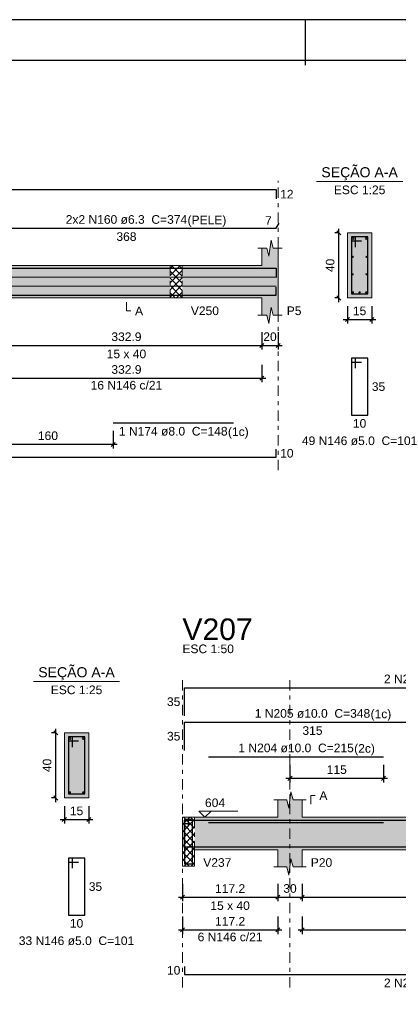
# Model space of a CAD drawing. Header units: millimetres. Extents: x 0 to 119, y 0 to 84.
# Tile 15 of 30: x 38 to 47, y 60 to 84. Entities that reach past the tile are written whole.
import ezdxf

# ---------------------------------------------------------------- set-up
doc = ezdxf.new("R2010")
doc.units = ezdxf.units.MM
doc.header["$MEASUREMENT"] = 0
doc.linetypes.add('DASHDOT', pattern=[2.54, 1.27, -0.635, 0, -0.635])
doc.linetypes.add('NULL', pattern=[0])
doc.layers.get('0').update_dxf_attribs({"lineweight": 18})
for name, color, linetype, lineweight in [('Descrição da armadura', 7, 'Continuous', 0), ('DT-Arm complementar', 5, 'Continuous', 5), ('DT-Barras na forma', 2, 'Continuous', 30), ('DT-Barras no corte', 5, 'Continuous', 5), ('DT-Barras rebatidas', 2, 'Continuous', 30), ('DT-Cotas', 9, 'Continuous', 5), ('DT-Forma', 5, 'Continuous', 5), ('DT-Hachura forma vigas', 254, 'Continuous', 5), ('DT-Hachura intersecção vigas', 9, 'Continuous', 5), ('DT-Hachura seção vigas', 254, 'Continuous', 5), ('DT-Pontilhado', 9, 'DASHDOT', 5), ('DT-Textos', 7, 'Continuous', 5), ('DT-Título', 3, 'Continuous', 20), ('Textos armaduras', 7, 'Continuous', 0)]:
    doc.layers.add(name, color=color, linetype=linetype, lineweight=lineweight)
doc.layers.add('SEDUC_MARF', color=1, linetype='Continuous')
doc.layers.add('SEDUC_MARGG', color=7, linetype='Continuous')
doc.styles.add('Arial', font='txt')
doc.dimstyles.new('UM_25.000000', dxfattribs={"dimtxt": 0.18, "dimasz": 0.1, "dimexe": 0.1, "dimexo": 0.2, "dimgap": 0, "dimtad": 1, "dimtih": 1, "dimtoh": 1, "dimdec": 1, "dimlfac": 25, "dimzin": 0, "dimdsep": 46, "dimtxsty": 'Standard', "dimcen": 0.09, "dimdle": 0.1, "dimadec": 1, "dimazin": 2, "dimtfac": 1, "dimtdec": 4, "dimtofl": 0, "dimtmove": 0, "dimatfit": 3, "dimfxl": 1, "dimtolj": 1, "dimarcsym": 0})
doc.dimstyles.new('UM_50.000000', dxfattribs={"dimtxt": 0.18, "dimasz": 0.1, "dimexe": 0.1, "dimexo": 0.2, "dimgap": 0, "dimtad": 1, "dimtih": 1, "dimtoh": 1, "dimdec": 1, "dimlfac": 50, "dimzin": 0, "dimdsep": 46, "dimtxsty": 'Standard', "dimcen": 0.09, "dimdle": 0.1, "dimadec": 1, "dimazin": 2, "dimtfac": 1, "dimtdec": 4, "dimtofl": 0, "dimtmove": 0, "dimatfit": 3, "dimfxl": 1, "dimtolj": 1, "dimarcsym": 0})

# ---------------------------------------------------------------- blocks, each defined once
blk = doc.blocks.new('_Oblique')
at = {"color": 0, "linetype": 'ByBlock', "lineweight": -2}
blk.add_line((-0.5, -0.5), (0.5, 0.5), dxfattribs=at)
blk = doc.blocks.new('*D18')
at = {"layer": 'Defpoints', "color": 0}
for p in [(37.176, 76.629), (43.834, 76.629), (43.834, 76.1)]:
    blk.add_point(p, dxfattribs=at)
at = {"layer": 'DT-Cotas', "color": 0, "lineweight": -2}
for p, q in [((37.176, 76.429), (37.176, 76)), ((43.834, 76.429), (43.834, 76)), ((37.076, 76.1), (43.934, 76.1))]:
    blk.add_line(p, q, dxfattribs=at)
at = {"layer": 'DT-Cotas', "color": 0, "lineweight": -2, "xscale": 0.1, "yscale": 0.1, "zscale": 0.1, "rotation": 180}
blk.add_blockref('_Oblique', (37.176, 76.1), dxfattribs=at)
at = {"layer": 'DT-Cotas', "color": 0, "lineweight": -2, "xscale": 0.1, "yscale": 0.1, "zscale": 0.1}
blk.add_blockref('_Oblique', (43.834, 76.1), dxfattribs=at)
at = {"layer": 'DT-Cotas', "color": 7, "insert": (40.505, 76.312), "char_height": 0.2118, "attachment_point": 5, "rotation": 0.0057, "style": 'Arial'}
blk.add_mtext('\\A1;332.9', dxfattribs=at)
blk = doc.blocks.new('*D19')
at = {"layer": 'Defpoints', "color": 0}
for p in [(43.834, 76.629), (44.234, 76.629), (44.234, 76.1)]:
    blk.add_point(p, dxfattribs=at)
at = {"layer": 'DT-Cotas', "color": 0, "lineweight": -2}
for p, q in [((43.834, 76.429), (43.834, 76)), ((44.234, 76.429), (44.234, 76)), ((43.734, 76.1), (44.334, 76.1))]:
    blk.add_line(p, q, dxfattribs=at)
at = {"layer": 'DT-Cotas', "color": 0, "lineweight": -2, "xscale": 0.1, "yscale": 0.1, "zscale": 0.1, "rotation": 180}
blk.add_blockref('_Oblique', (43.834, 76.1), dxfattribs=at)
at = {"layer": 'DT-Cotas', "color": 0, "lineweight": -2, "xscale": 0.1, "yscale": 0.1, "zscale": 0.1}
blk.add_blockref('_Oblique', (44.234, 76.1), dxfattribs=at)
at = {"layer": 'DT-Cotas', "color": 7, "insert": (44.034, 76.312), "char_height": 0.2118, "attachment_point": 5, "rotation": 0.0057, "style": 'Arial'}
blk.add_mtext('\\A1;20', dxfattribs=at)
blk = doc.blocks.new('*D20')
at = {"layer": 'Defpoints', "color": 0}
for p in [(36.976, 74.198), (40.176, 74.198), (36.976, 73.669)]:
    blk.add_point(p, dxfattribs=at)
at = {"layer": 'DT-Cotas', "color": 0, "lineweight": -2}
for p, q in [((36.976, 73.998), (36.976, 73.569)), ((40.176, 73.998), (40.176, 73.569)), ((40.276, 73.669), (36.876, 73.669))]:
    blk.add_line(p, q, dxfattribs=at)
at = {"layer": 'DT-Cotas', "color": 0, "lineweight": -2, "xscale": 0.1, "yscale": 0.1, "zscale": 0.1, "rotation": 180}
blk.add_blockref('_Oblique', (36.976, 73.669), dxfattribs=at)
at = {"layer": 'DT-Cotas', "color": 0, "lineweight": -2, "xscale": 0.1, "yscale": 0.1, "zscale": 0.1}
blk.add_blockref('_Oblique', (40.176, 73.669), dxfattribs=at)
at = {"layer": 'DT-Cotas', "color": 7, "insert": (38.576, 73.88), "char_height": 0.2118, "attachment_point": 5, "rotation": 0.0057, "style": 'Arial'}
blk.add_mtext('\\A1;160', dxfattribs=at)
blk = doc.blocks.new('*D21')
at = {"layer": 'Defpoints', "color": 0}
for p in [(45.725, 78.865), (45.936, 78.865), (45.936, 77.265)]:
    blk.add_point(p, dxfattribs=at)
at = {"layer": 'DT-Cotas', "color": 0, "lineweight": -2}
for p, q in [((45.736, 78.865), (45.625, 78.865)), ((45.725, 77.165), (45.725, 78.965)), ((45.736, 77.265), (45.625, 77.265))]:
    blk.add_line(p, q, dxfattribs=at)
at = {"layer": 'DT-Cotas', "color": 0, "lineweight": -2, "xscale": 0.1, "yscale": 0.1, "zscale": 0.1}
for p, rotation in [((45.725, 78.865), 90), ((45.725, 77.265), 270)]:
    blk.add_blockref('_Oblique', p, dxfattribs=dict(at, rotation=rotation))
at = {"layer": 'DT-Cotas', "color": 7, "insert": (45.513, 78.065), "char_height": 0.2118, "attachment_point": 5, "rotation": 90, "style": 'Arial'}
blk.add_mtext('\\A1;40', dxfattribs=at)
blk = doc.blocks.new('*D22')
at = {"layer": 'Defpoints', "color": 0}
for p in [(45.936, 77.265), (46.536, 77.265), (46.536, 76.735)]:
    blk.add_point(p, dxfattribs=at)
at = {"layer": 'DT-Cotas', "color": 0, "lineweight": -2}
for p, q in [((45.936, 77.065), (45.936, 76.635)), ((46.536, 77.065), (46.536, 76.635)), ((45.836, 76.735), (46.636, 76.735))]:
    blk.add_line(p, q, dxfattribs=at)
at = {"layer": 'DT-Cotas', "color": 0, "lineweight": -2, "xscale": 0.1, "yscale": 0.1, "zscale": 0.1, "rotation": 180}
blk.add_blockref('_Oblique', (45.936, 76.735), dxfattribs=at)
at = {"layer": 'DT-Cotas', "color": 0, "lineweight": -2, "xscale": 0.1, "yscale": 0.1, "zscale": 0.1}
blk.add_blockref('_Oblique', (46.536, 76.735), dxfattribs=at)
at = {"layer": 'DT-Cotas', "color": 7, "insert": (46.236, 76.947), "char_height": 0.2118, "attachment_point": 5, "rotation": 0.0057, "style": 'Arial'}
blk.add_mtext('\\A1;15', dxfattribs=at)
blk = doc.blocks.new('*D25')
at = {"layer": 'Defpoints', "color": 0}
for p in [(37.176, 75.825), (43.834, 75.825), (43.834, 75.295)]:
    blk.add_point(p, dxfattribs=at)
at = {"layer": 'DT-Cotas', "color": 0, "lineweight": -2}
for p, q in [((37.176, 75.625), (37.176, 75.195)), ((43.834, 75.625), (43.834, 75.195)), ((37.076, 75.295), (43.934, 75.295))]:
    blk.add_line(p, q, dxfattribs=at)
at = {"layer": 'DT-Cotas', "color": 0, "lineweight": -2, "xscale": 0.1, "yscale": 0.1, "zscale": 0.1, "rotation": 180}
blk.add_blockref('_Oblique', (37.176, 75.295), dxfattribs=at)
at = {"layer": 'DT-Cotas', "color": 0, "lineweight": -2, "xscale": 0.1, "yscale": 0.1, "zscale": 0.1}
blk.add_blockref('_Oblique', (43.834, 75.295), dxfattribs=at)
at = {"layer": 'DT-Cotas', "color": 7, "insert": (40.505, 75.507), "char_height": 0.2118, "attachment_point": 5, "rotation": 0.0057, "style": 'Arial'}
blk.add_mtext('\\A1;332.9', dxfattribs=at)
blk = doc.blocks.new('*D56')
at = {"layer": 'Defpoints', "color": 0}
for p in [(38.767, 66.584), (38.979, 66.584), (38.979, 64.984)]:
    blk.add_point(p, dxfattribs=at)
at = {"layer": 'DT-Cotas', "color": 0, "lineweight": -2}
for p, q in [((38.779, 66.584), (38.667, 66.584)), ((38.767, 64.884), (38.767, 66.684)), ((38.779, 64.984), (38.667, 64.984))]:
    blk.add_line(p, q, dxfattribs=at)
at = {"layer": 'DT-Cotas', "color": 0, "lineweight": -2, "xscale": 0.1, "yscale": 0.1, "zscale": 0.1}
for p, rotation in [((38.767, 66.584), 90), ((38.767, 64.984), 270)]:
    blk.add_blockref('_Oblique', p, dxfattribs=dict(at, rotation=rotation))
at = {"layer": 'DT-Cotas', "color": 7, "insert": (38.555, 65.784), "char_height": 0.2118, "attachment_point": 5, "rotation": 90, "style": 'Arial'}
blk.add_mtext('\\A1;40', dxfattribs=at)
blk = doc.blocks.new('*D57')
at = {"layer": 'Defpoints', "color": 0}
for p in [(38.979, 64.984), (39.579, 64.984), (39.579, 64.454)]:
    blk.add_point(p, dxfattribs=at)
at = {"layer": 'DT-Cotas', "color": 0, "lineweight": -2}
for p, q in [((38.979, 64.784), (38.979, 64.354)), ((39.579, 64.784), (39.579, 64.354)), ((38.879, 64.454), (39.679, 64.454))]:
    blk.add_line(p, q, dxfattribs=at)
at = {"layer": 'DT-Cotas', "color": 0, "lineweight": -2, "xscale": 0.1, "yscale": 0.1, "zscale": 0.1, "rotation": 180}
blk.add_blockref('_Oblique', (38.979, 64.454), dxfattribs=at)
at = {"layer": 'DT-Cotas', "color": 0, "lineweight": -2, "xscale": 0.1, "yscale": 0.1, "zscale": 0.1}
blk.add_blockref('_Oblique', (39.579, 64.454), dxfattribs=at)
at = {"layer": 'DT-Cotas', "color": 7, "insert": (39.279, 64.666), "char_height": 0.2118, "attachment_point": 5, "rotation": 0.0057, "style": 'Arial'}
blk.add_mtext('\\A1;15', dxfattribs=at)
blk = doc.blocks.new('*D60')
at = {"layer": 'Defpoints', "color": 0}
for p in [(41.881, 63.078), (44.225, 63.078), (44.225, 62.548)]:
    blk.add_point(p, dxfattribs=at)
at = {"layer": 'DT-Cotas', "color": 0, "lineweight": -2}
for p, q in [((41.881, 62.878), (41.881, 62.448)), ((44.225, 62.878), (44.225, 62.448)), ((41.781, 62.548), (44.325, 62.548))]:
    blk.add_line(p, q, dxfattribs=at)
at = {"layer": 'DT-Cotas', "color": 0, "lineweight": -2, "xscale": 0.1, "yscale": 0.1, "zscale": 0.1, "rotation": 180}
blk.add_blockref('_Oblique', (41.881, 62.548), dxfattribs=at)
at = {"layer": 'DT-Cotas', "color": 0, "lineweight": -2, "xscale": 0.1, "yscale": 0.1, "zscale": 0.1}
blk.add_blockref('_Oblique', (44.225, 62.548), dxfattribs=at)
at = {"layer": 'DT-Cotas', "color": 7, "insert": (43.053, 62.76), "char_height": 0.2118, "attachment_point": 5, "rotation": 0.0057, "style": 'Arial'}
blk.add_mtext('\\A1;117.2', dxfattribs=at)
blk = doc.blocks.new('*D61')
at = {"layer": 'Defpoints', "color": 0}
for p in [(44.225, 63.078), (44.825, 63.078), (44.825, 62.548)]:
    blk.add_point(p, dxfattribs=at)
at = {"layer": 'DT-Cotas', "color": 0, "lineweight": -2}
for p, q in [((44.225, 62.878), (44.225, 62.448)), ((44.825, 62.878), (44.825, 62.448)), ((44.125, 62.548), (44.925, 62.548))]:
    blk.add_line(p, q, dxfattribs=at)
at = {"layer": 'DT-Cotas', "color": 0, "lineweight": -2, "xscale": 0.1, "yscale": 0.1, "zscale": 0.1, "rotation": 180}
blk.add_blockref('_Oblique', (44.225, 62.548), dxfattribs=at)
at = {"layer": 'DT-Cotas', "color": 0, "lineweight": -2, "xscale": 0.1, "yscale": 0.1, "zscale": 0.1}
blk.add_blockref('_Oblique', (44.825, 62.548), dxfattribs=at)
at = {"layer": 'DT-Cotas', "color": 7, "insert": (44.525, 62.76), "char_height": 0.2118, "attachment_point": 5, "rotation": 0.0057, "style": 'Arial'}
blk.add_mtext('\\A1;30', dxfattribs=at)
blk = doc.blocks.new('*D62')
at = {"layer": 'Defpoints', "color": 0}
for p in [(44.825, 63.078), (54.624, 63.078), (54.624, 62.548)]:
    blk.add_point(p, dxfattribs=at)
at = {"layer": 'DT-Cotas', "color": 0, "lineweight": -2}
for p, q in [((44.825, 62.878), (44.825, 62.448)), ((54.624, 62.878), (54.624, 62.448)), ((44.725, 62.548), (54.724, 62.548))]:
    blk.add_line(p, q, dxfattribs=at)
at = {"layer": 'DT-Cotas', "color": 0, "lineweight": -2, "xscale": 0.1, "yscale": 0.1, "zscale": 0.1, "rotation": 180}
blk.add_blockref('_Oblique', (44.825, 62.548), dxfattribs=at)
at = {"layer": 'DT-Cotas', "color": 0, "lineweight": -2, "xscale": 0.1, "yscale": 0.1, "zscale": 0.1}
blk.add_blockref('_Oblique', (54.624, 62.548), dxfattribs=at)
at = {"layer": 'DT-Cotas', "color": 7, "insert": (49.725, 62.76), "char_height": 0.2118, "attachment_point": 5, "rotation": 0.0057, "style": 'Arial'}
blk.add_mtext('\\A1;490', dxfattribs=at)
blk = doc.blocks.new('*D63')
at = {"layer": 'Defpoints', "color": 0}
for p in [(44.525, 65.996), (46.825, 65.996), (46.825, 65.467)]:
    blk.add_point(p, dxfattribs=at)
at = {"layer": 'DT-Cotas', "color": 0, "lineweight": -2}
for p, q in [((44.525, 65.796), (44.525, 65.367)), ((46.825, 65.796), (46.825, 65.367)), ((44.425, 65.467), (46.925, 65.467))]:
    blk.add_line(p, q, dxfattribs=at)
at = {"layer": 'DT-Cotas', "color": 0, "lineweight": -2, "xscale": 0.1, "yscale": 0.1, "zscale": 0.1, "rotation": 180}
blk.add_blockref('_Oblique', (44.525, 65.467), dxfattribs=at)
at = {"layer": 'DT-Cotas', "color": 0, "lineweight": -2, "xscale": 0.1, "yscale": 0.1, "zscale": 0.1}
blk.add_blockref('_Oblique', (46.825, 65.467), dxfattribs=at)
at = {"layer": 'DT-Cotas', "color": 7, "insert": (45.675, 65.679), "char_height": 0.2118, "attachment_point": 5, "rotation": 0.0057, "style": 'Arial'}
blk.add_mtext('\\A1;115', dxfattribs=at)
blk = doc.blocks.new('*D66')
at = {"layer": 'Defpoints', "color": 0}
for p in [(41.881, 62.273), (44.225, 62.273), (44.225, 61.743)]:
    blk.add_point(p, dxfattribs=at)
at = {"layer": 'DT-Cotas', "color": 0, "lineweight": -2}
for p, q in [((41.881, 62.073), (41.881, 61.643)), ((44.225, 62.073), (44.225, 61.643)), ((41.781, 61.743), (44.325, 61.743))]:
    blk.add_line(p, q, dxfattribs=at)
at = {"layer": 'DT-Cotas', "color": 0, "lineweight": -2, "xscale": 0.1, "yscale": 0.1, "zscale": 0.1, "rotation": 180}
blk.add_blockref('_Oblique', (41.881, 61.743), dxfattribs=at)
at = {"layer": 'DT-Cotas', "color": 0, "lineweight": -2, "xscale": 0.1, "yscale": 0.1, "zscale": 0.1}
blk.add_blockref('_Oblique', (44.225, 61.743), dxfattribs=at)
at = {"layer": 'DT-Cotas', "color": 7, "insert": (43.053, 61.955), "char_height": 0.2118, "attachment_point": 5, "rotation": 0.0057, "style": 'Arial'}
blk.add_mtext('\\A1;117.2', dxfattribs=at)
blk = doc.blocks.new('*D67')
at = {"layer": 'Defpoints', "color": 0}
for p in [(44.825, 62.273), (54.324, 62.273), (54.324, 61.743)]:
    blk.add_point(p, dxfattribs=at)
at = {"layer": 'DT-Cotas', "color": 0, "lineweight": -2}
for p, q in [((44.825, 62.073), (44.825, 61.643)), ((54.324, 62.073), (54.324, 61.643)), ((44.725, 61.743), (54.424, 61.743))]:
    blk.add_line(p, q, dxfattribs=at)
at = {"layer": 'DT-Cotas', "color": 0, "lineweight": -2, "xscale": 0.1, "yscale": 0.1, "zscale": 0.1, "rotation": 180}
blk.add_blockref('_Oblique', (44.825, 61.743), dxfattribs=at)
at = {"layer": 'DT-Cotas', "color": 0, "lineweight": -2, "xscale": 0.1, "yscale": 0.1, "zscale": 0.1}
blk.add_blockref('_Oblique', (54.324, 61.743), dxfattribs=at)
at = {"layer": 'DT-Cotas', "color": 7, "insert": (49.575, 61.955), "char_height": 0.2118, "attachment_point": 5, "rotation": 0.0057, "style": 'Arial'}
blk.add_mtext('\\A1;475', dxfattribs=at)

msp = doc.modelspace()

# ---------------------------------------------------------------- hatches: boundary and pattern name
at = {"layer": 'DT-Hachura forma vigas', "linetype": 'Continuous'}
h = msp.add_hatch(color=254, dxfattribs=at)
h.paths.add_polyline_path([(37.1763, 77.2648), (41.5763, 77.2648), (41.5763, 78.0648), (37.1763, 78.0648), (37.1763, 78.4884), (37.0513, 78.4884), (37.0013, 78.6884), (36.9513, 78.2884), (36.9013, 78.4884), (36.7763, 78.4884), (36.7763, 78.0648), (30.1473, 78.0648), (30.1473, 78.4884), (30.0223, 78.4884), (29.9723, 78.6884), (29.9223, 78.2884), (29.8723, 78.4884), (29.7473, 78.4884), (29.7473, 78.0648), (27.0373, 78.0648), (26.7373, 78.0648), (22.9373, 78.0648), (22.9373, 78.4884), (22.8123, 78.4884), (22.7623, 78.6884), (22.7123, 78.2884), (22.6623, 78.4884), (22.5373, 78.4884), (22.5373, 78.0648), (22.5373, 77.2648), (22.5373, 76.8412), (22.6623, 76.8412), (22.7123, 76.6412), (22.7623, 77.0412), (22.8123, 76.8412), (22.9373, 76.8412), (22.9373, 77.2648), (26.7373, 77.2648), (27.0373, 77.2648), (29.7473, 77.2648), (29.7473, 76.8412), (29.8723, 76.8412), (29.9223, 76.6412), (29.9723, 77.0412), (30.0223, 76.8412), (30.1473, 76.8412), (30.1473, 77.2648), (36.7763, 77.2648), (36.7763, 76.8412), (36.9013, 76.8412), (36.9513, 76.6412), (37.0013, 77.0412), (37.0513, 76.8412), (37.1763, 76.8412), (37.1763, 77.2648)])
h.paths.add_polyline_path([(27.0373, 78.0248), (26.7373, 78.0248), (26.7373, 77.4248), (27.0373, 77.4248), (27.0373, 78.0248)], flags=0)
for points in [[(44.2339, 76.8412), (44.2339, 77.2648), (44.2339, 78.0648), (44.2339, 78.4884), (44.1089, 78.4884), (44.0589, 78.6884), (44.0089, 78.2884), (43.9589, 78.4884), (43.8339, 78.4884), (43.8339, 78.0648), (41.8763, 78.0648), (41.8763, 77.2648), (43.8339, 77.2648), (43.8339, 76.8412), (43.9589, 76.8412), (44.0089, 76.6412), (44.0589, 77.0412), (44.1089, 76.8412), (44.2339, 76.8412)], [(44.8249, 63.7131), (50.1277, 63.7131), (50.1277, 64.5131), (44.8249, 64.5131), (44.8249, 64.9367), (44.5999, 64.9367), (44.5499, 65.1367), (44.4999, 64.7367), (44.4499, 64.9367), (44.2249, 64.9367), (44.2249, 64.5131), (42.1809, 64.5131), (42.1809, 63.7131), (44.2249, 63.7131), (44.2249, 63.2895), (44.4499, 63.2895), (44.4999, 63.0895), (44.5499, 63.4895), (44.5999, 63.2895), (44.8249, 63.2895), (44.8249, 63.7131)]]:
    msp.add_hatch(color=254, dxfattribs=at).paths.add_polyline_path(points)
at = {"layer": 'DT-Hachura intersecção vigas', "linetype": 'Continuous'}
h = msp.add_hatch(dxfattribs=at)
h.set_pattern_fill('ANSI37', color=9, style=0)
h.paths.add_polyline_path([(41.5763, 77.2648), (41.8763, 77.2648), (41.8763, 78.0648), (41.5763, 78.0648), (41.5763, 77.2648)])
h = msp.add_hatch(dxfattribs=at)
h.set_pattern_fill('ANSI37', color=9, style=0)
h.paths.add_polyline_path([(42.1809, 63.3131), (42.1809, 63.7131), (42.1809, 64.5131), (41.8809, 64.5131), (41.8809, 63.7131), (41.8809, 63.3131), (42.1809, 63.3131)])
at = {"layer": 'DT-Hachura seção vigas', "linetype": 'Continuous'}
for points in [[(45.9365, 77.2648), (45.9365, 77.2648), (46.5365, 77.2648), (46.5365, 78.8648), (45.9365, 78.8648), (45.9365, 77.2648)], [(38.9789, 64.9839), (38.9789, 64.9839), (39.5789, 64.9839), (39.5789, 66.5839), (38.9789, 66.5839), (38.9789, 64.9839)]]:
    msp.add_hatch(color=254, dxfattribs=at).paths.add_polyline_path(points)

# ---------------------------------------------------------------- linework, layer by layer
at = {"layer": 'DT-Arm complementar'}
for p, q in [((36.8263, 77.7728), (44.1839, 77.7728)), ((36.8263, 77.5568), (44.1839, 77.5568))]:
    msp.add_line(p, q, dxfattribs=at)
at = {"layer": 'DT-Barras na forma'}
for p, q in [((46.1365, 78.7648), (46.0365, 78.7648)), ((46.0365, 78.7648), (46.0365, 77.3648)), ((46.4365, 78.7648), (46.0365, 78.7648)), ((46.0365, 78.7648), (46.0365, 78.6648)), ((46.0365, 78.6648), (46.2865, 78.6648)), ((46.1365, 78.5148), (46.1365, 78.7648)), ((46.4365, 77.3648), (46.4365, 78.7648)), ((46.0365, 77.3648), (46.4365, 77.3648)), ((39.1789, 66.4839), (39.0789, 66.4839)), ((39.0789, 66.4839), (39.0789, 65.0839)), ((39.4789, 66.4839), (39.0789, 66.4839)), ((39.0789, 66.4839), (39.0789, 66.3839)), ((39.0789, 66.3839), (39.3289, 66.3839)), ((39.1789, 66.2339), (39.1789, 66.4839)), ((39.4789, 65.0839), (39.4789, 66.4839)), ((39.0789, 65.0839), (39.4789, 65.0839))]:
    msp.add_line(p, q, dxfattribs=at)
for points in [[(22.5873, 77.7648), (22.5873, 77.9948), (44.1839, 77.9948), (44.1839, 77.7648)], [(22.5873, 77.5328), (22.5873, 77.3328), (44.1839, 77.3328), (44.1839, 77.5328)], [(40.1763, 77.3328), (43.1339, 77.3328)], [(42.0309, 64.3031), (42.0309, 64.4531), (41.9309, 64.4531), (41.9309, 63.3631), (42.1309, 63.3631), (42.1309, 64.4531), (41.9309, 64.4531), (41.9309, 64.3531), (42.0809, 64.3531)], [(41.9309, 63.7531), (41.9309, 64.4431), (48.2249, 64.4431)], [(41.9309, 63.7531), (41.9309, 64.4431), (54.5743, 64.4431), (54.5743, 64.0608)], [(42.5249, 64.3831), (46.8249, 64.3831)], [(41.9309, 63.9831), (41.9309, 63.7831), (54.5743, 63.7831), (54.5743, 63.9831)]]:
    msp.add_lwpolyline(points, dxfattribs=at)
at = {"layer": 'DT-Barras no corte'}
for centre, radius in [((46.0765, 78.7248), 0.02), ((46.3965, 78.7248), 0.02), ((46.0691, 78.2755), 0.0126), ((46.4039, 78.2755), 0.0126), ((46.0691, 77.8462), 0.0126), ((46.4039, 77.8462), 0.0126), ((46.0725, 77.4008), 0.016), ((46.2365, 77.4008), 0.016), ((46.4005, 77.4008), 0.016), ((39.1189, 66.4439), 0.02), ((39.4389, 66.4439), 0.02), ((39.1149, 65.1199), 0.016), ((39.4429, 65.1199), 0.016)]:
    msp.add_circle(centre, radius, dxfattribs=at)
at = {"layer": 'DT-Barras rebatidas'}
for points in [[(22.5873, 79.6993), (22.5873, 79.9293), (44.1839, 79.9293), (44.1839, 79.6993)], [(36.8263, 78.9756), (44.1839, 78.9756), (44.2563, 79.1011)], [(46.1365, 75.5381), (46.1365, 75.7881), (46.0365, 75.7881), (46.0365, 74.3881), (46.4365, 74.3881), (46.4365, 75.7881), (46.0365, 75.7881), (46.0365, 75.6881), (46.2865, 75.6881)], [(40.1763, 74.1982), (43.1339, 74.1982)], [(22.5873, 73.551), (22.5873, 73.351), (44.1839, 73.351), (44.1839, 73.551)], [(41.9309, 67.0007), (41.9309, 67.6907), (54.5743, 67.6907), (54.5743, 67.3084)], [(41.9309, 66.1535), (41.9309, 66.8435), (48.2249, 66.8435)], [(42.5249, 65.9963), (46.8249, 65.9963)], [(39.1789, 63.2572), (39.1789, 63.5072), (39.0789, 63.5072), (39.0789, 62.1072), (39.4789, 62.1072), (39.4789, 63.5072), (39.0789, 63.5072), (39.0789, 63.4072), (39.3289, 63.4072)], [(41.9309, 60.8485), (41.9309, 60.6485), (54.5743, 60.6485), (54.5743, 60.8485)]]:
    msp.add_lwpolyline(points, dxfattribs=at)
at = {"layer": 'DT-Forma'}
for p, q in [((46.5365, 78.8648), (45.9365, 78.8648)), ((45.9365, 78.8648), (45.9365, 77.2648)), ((46.5365, 77.2648), (46.5365, 78.8648)), ((44.0089, 78.2884), (44.0589, 78.6884)), ((44.0589, 78.6884), (44.1089, 78.4884)), ((43.7339, 78.4884), (43.9589, 78.4884)), ((43.8339, 78.0648), (43.8339, 78.4884)), ((43.9589, 78.4884), (44.0089, 78.2884)), ((44.1089, 78.4884), (44.3339, 78.4884)), ((44.2339, 78.4884), (44.2339, 78.0648)), ((37.1763, 78.0648), (41.5763, 78.0648)), ((41.5763, 78.0648), (41.8763, 78.0648)), ((41.8763, 78.0648), (43.8339, 78.0648)), ((37.1763, 77.2648), (41.5763, 77.2648)), ((41.5763, 77.2648), (41.8763, 77.2648)), ((41.8763, 77.2648), (43.8339, 77.2648)), ((43.8339, 77.2648), (43.8339, 76.8412)), ((44.2339, 76.8412), (44.2339, 77.2648)), ((45.9365, 77.2648), (46.5365, 77.2648)), ((44.0089, 76.6412), (44.0589, 77.0412)), ((44.0589, 77.0412), (44.1089, 76.8412)), ((43.7339, 76.8412), (43.9589, 76.8412)), ((43.9589, 76.8412), (44.0089, 76.6412)), ((44.1089, 76.8412), (44.3339, 76.8412)), ((39.5789, 66.5839), (38.9789, 66.5839)), ((38.9789, 66.5839), (38.9789, 64.9839)), ((39.5789, 64.9839), (39.5789, 66.5839)), ((44.4999, 64.7367), (44.5499, 65.1367)), ((44.5499, 65.1367), (44.5999, 64.9367)), ((38.9789, 64.9839), (39.5789, 64.9839)), ((44.1249, 64.9367), (44.4499, 64.9367)), ((44.2249, 64.5131), (44.2249, 64.9367)), ((44.4499, 64.9367), (44.4999, 64.7367)), ((44.5999, 64.9367), (44.9249, 64.9367)), ((44.8249, 64.9367), (44.8249, 64.5131)), ((41.8809, 64.5131), (42.1809, 64.5131)), ((42.1809, 64.5131), (44.2249, 64.5131)), ((44.8249, 64.5131), (50.1277, 64.5131)), ((41.8809, 63.7131), (41.8809, 63.3131)), ((42.1809, 63.3131), (42.1809, 63.7131)), ((42.1809, 63.7131), (44.2249, 63.7131)), ((44.2249, 63.7131), (44.2249, 63.2895)), ((44.8249, 63.2895), (44.8249, 63.7131)), ((44.8249, 63.7131), (50.1277, 63.7131)), ((44.4999, 63.0895), (44.5499, 63.4895)), ((44.5499, 63.4895), (44.5999, 63.2895)), ((41.8809, 63.3131), (42.1809, 63.3131)), ((44.1249, 63.2895), (44.4499, 63.2895)), ((44.4499, 63.2895), (44.4999, 63.0895)), ((44.5999, 63.2895), (44.9249, 63.2895))]:
    msp.add_line(p, q, dxfattribs=at)
at = {"layer": 'DT-Forma', "linetype": 'Continuous'}
for p, q in [((44.2339, 78.0648), (44.2339, 77.2648)), ((41.8809, 63.7131), (41.8809, 64.5131))]:
    msp.add_line(p, q, dxfattribs=at)
at = {"layer": 'DT-Pontilhado', "ltscale": 0.2}
for p, q in [((44.2339, 73.0333), (44.2339, 80.1411)), ((41.5763, 78.0648), (41.5763, 77.2648)), ((41.8763, 78.0648), (41.8763, 77.2648)), ((41.8809, 60.3308), (41.8809, 67.9025)), ((44.5249, 60.3308), (44.5249, 67.9025)), ((42.1809, 64.5131), (42.1809, 63.7131))]:
    msp.add_line(p, q, dxfattribs=at)
at = {"layer": 'DT-Textos'}
for p, q in [((45.1775, 80.1297), (47.2955, 80.1297)), ((38.2199, 67.8488), (40.3379, 67.8488))]:
    msp.add_line(p, q, dxfattribs=at)
for points in [[(40.5051, 77.1589), (40.5051, 76.9471), (40.611, 76.9471)], [(45.0367, 64.8308), (45.0367, 65.0426), (45.1426, 65.0426)], [(42.5841, 64.6614), (42.4359, 64.5131), (42.2876, 64.6614), (43.2407, 64.6614)]]:
    msp.add_lwpolyline(points, dxfattribs=at)
at = {"layer": 'SEDUC_MARF'}
msp.add_line((44.9015, 84.1), (44.9015, 82.9804), dxfattribs=at)
msp.add_lwpolyline([(118.9, 84.1), (0, 84.1), (0, 0), (118.9, 0)], close=True, dxfattribs=at)
at = {"layer": 'SEDUC_MARGG'}
msp.add_lwpolyline([(2.5, 1), (117.9, 1), (117.9, 83.1), (2.5, 83.1), (2.5, 1)], dxfattribs=at)

# ---------------------------------------------------------------- texts
at = {"layer": 'Descrição da armadura', "linetype": 'NULL', "char_height": 0.2118, "attachment_point": 8, "line_spacing_factor": 0.9, "style": 'Arial'}
for s, insert, width in [('2x2 N160 ø6.3  C=374', (40.5054, 79.0816), 5.852109), ('16 N146 c/21', (40.5051, 75.0134), 3.450264), ('1 N174 ø8.0  C=148', (41.6554, 73.8806), 5.239541), ('49 N146 ø5.0  C=101', (46.2364, 73.6466), 5.562109), ('2 N206 ø10.0  C=681', (48.2531, 67.797), 5.562109), ('1 N205 ø10.0  C=348', (45.0781, 66.949), 5.562109), ('1 N204 ø10.0  C=215', (44.6751, 66.102), 5.562109), ('6 N146 c/21', (43.0529, 61.4617), 3.127695), ('33 N146 ø5.0  C=101', (39.2784, 61.366), 5.562109), ('2 N203 ø10.0  C=647', (48.2531, 60.331), 5.562109)]:
    msp.add_mtext(s, dxfattribs=dict(at, insert=insert, width=width))
at = {"layer": 'DT-Textos', "linetype": 'NULL', "line_spacing_factor": 0.798, "style": 'Arial'}
for s, insert, char_height, width, attachment_point in [('SEÇÃO A-A', (46.2364, 80.1537), 0.2471, 3.812061, 8), ('ESC 1:25', (46.2364, 79.8116), 0.2118, 2.482559, 8), ('(PELE)', (42.0074, 79.0117), 0.2118, 1.869424, 7), ('A', (40.7164, 76.8416), 0.2118, 0.386855, 7), ('V250', (42.0884, 76.8416), 0.2118, 1.354561, 7), ('P5', (44.4454, 76.8416), 0.2118, 0.709424, 7), ('15 x 40', (40.5054, 75.7826), 0.2118, 1.902559, 8), ('(1c)', (43.0004, 73.8107), 0.2118, 0.998857, 7), ('ESC 1:50', (41.8811, 68.538), 0.2118, 2.482559, 7), ('SEÇÃO A-A', (39.2784, 67.8731), 0.2471, 3.812061, 8), ('ESC 1:25', (39.2784, 67.531), 0.2118, 2.482559, 8), ('(1c)', (46.5061, 66.8791), 0.2118, 0.998857, 7), ('(2c)', (46.1031, 66.0321), 0.2118, 0.998857, 7), ('A', (45.2481, 64.937), 0.2118, 0.386855, 7), ('604', (42.4361, 64.757), 0.2118, 0.967705, 7), ('V237', (42.3931, 63.29), 0.2118, 1.354561, 7), ('P20', (45.0371, 63.29), 0.2118, 1.031992, 7), ('15 x 40', (43.0531, 62.231), 0.2118, 1.902559, 8)]:
    msp.add_mtext(s, dxfattribs=dict(at, insert=insert, char_height=char_height, width=width, attachment_point=attachment_point))
at = {"layer": 'DT-Título', "linetype": 'NULL', "insert": (41.8811, 68.8558), "char_height": 0.5295, "width": 3.456465, "attachment_point": 7, "line_spacing_factor": 0.798, "style": 'Arial'}
msp.add_mtext('V207', dxfattribs=at)
at = {"layer": 'Textos armaduras', "linetype": 'NULL', "char_height": 0.2118, "line_spacing_factor": 0.9, "style": 'Arial'}
for s, insert, width, attachment_point in [('12', (44.2839, 79.9202), 1.045137, 1), ('7', (44.0773, 79.0614), 0.722568, 9), ('368', (40.5051, 78.8783), 1.367705, 2), ('35', (46.5365, 75.194), 1.045137, 1), ('10', (46.2365, 74.2908), 1.045137, 2), ('10', (44.2839, 73.5569), 1.045137, 1), ('35', (41.8309, 67.2398), 1.045137, 9), ('315', (45.0779, 66.7462), 1.367705, 2), ('35', (41.8309, 66.3926), 1.045137, 9), ('35', (39.5789, 62.9131), 1.045137, 1), ('10', (39.2789, 62.0099), 1.045137, 2), ('10', (41.8309, 60.6426), 1.045137, 9)]:
    msp.add_mtext(s, dxfattribs=dict(at, insert=insert, width=width, attachment_point=attachment_point))

# ---------------------------------------------------------------- dimensions: what is measured, and where the dimension line sits
at = {"layer": 'DT-Cotas'}
for base, p1, p2, angle, dimstyle, override, picture, middle, dimtype, turn in [((45.7247, 78.8648), (45.9365, 77.2648), (45.9365, 78.8648), 90, 'UM_25.000000', {"dimtxt": 0.2118, "dimasz": 0.1, "dimexe": 0.1, "dimexo": 0.2, "dimtad": 1, "dimtih": 0, "dimtoh": 0, "dimdec": 1, "dimlfac": 25, "dimzin": 8, "dimtxsty": 'Arial', "dimblk": 'Oblique', "dimblk1": 'Oblique', "dimblk2": 'Oblique', "dimsah": 1, "dimdle": 0.1, "dimse1": 0, "dimse2": 0, "dimclrt": 7, "dimadec": 1, "dimazin": 3, "dimtmove": 2, "dimldrblk": 'Oblique'}, '*D21', (45.5129, 78.0648), 160, 90), ((36.9763, 73.6687), (40.1763, 74.1982), (36.9763, 74.1982), 180, 'UM_50.000000', {"dimtxt": 0.2118, "dimasz": 0.1, "dimexe": 0.1, "dimexo": 0.2, "dimtad": 1, "dimtih": 0, "dimtoh": 0, "dimdec": 1, "dimlfac": 50, "dimzin": 8, "dimtxsty": 'Arial', "dimblk": 'Oblique', "dimblk1": 'Oblique', "dimblk2": 'Oblique', "dimsah": 1, "dimdle": 0.1, "dimse1": 0, "dimse2": 0, "dimclrt": 7, "dimadec": 1, "dimazin": 3, "dimtmove": 2, "dimldrblk": 'Oblique'}, '*D20', (38.5763, 73.8805), 161, 0.00573), ((38.7671, 66.5839), (38.9789, 64.9839), (38.9789, 66.5839), 90, 'UM_25.000000', {"dimtxt": 0.2118, "dimasz": 0.1, "dimexe": 0.1, "dimexo": 0.2, "dimtad": 1, "dimtih": 0, "dimtoh": 0, "dimdec": 1, "dimlfac": 25, "dimzin": 8, "dimtxsty": 'Arial', "dimblk": 'Oblique', "dimblk1": 'Oblique', "dimblk2": 'Oblique', "dimsah": 1, "dimdle": 0.1, "dimse1": 0, "dimse2": 0, "dimclrt": 7, "dimadec": 1, "dimazin": 3, "dimtmove": 2, "dimldrblk": 'Oblique'}, '*D56', (38.5553, 65.7839), 160, 90)]:
    dim = msp.add_linear_dim(base=base, p1=p1, p2=p2, angle=angle, dimstyle=dimstyle, override=override, dxfattribs=at)
    dim.commit()
    dim.dimension.update_dxf_attribs({"geometry": picture, "text_midpoint": middle, "dimtype": dimtype, "text_rotation": turn})
for base, p1, p2, dimstyle, override, picture, middle in [((46.5365, 76.7353), (45.9365, 77.2648), (46.5365, 77.2648), 'UM_25.000000', {"dimtxt": 0.2118, "dimasz": 0.1, "dimexe": 0.1, "dimexo": 0.2, "dimtad": 1, "dimtih": 0, "dimtoh": 0, "dimdec": 1, "dimlfac": 25, "dimzin": 8, "dimtxsty": 'Arial', "dimblk": 'Oblique', "dimblk1": 'Oblique', "dimblk2": 'Oblique', "dimsah": 1, "dimdle": 0.1, "dimse1": 0, "dimse2": 0, "dimclrt": 7, "dimadec": 1, "dimazin": 3, "dimtmove": 2, "dimldrblk": 'Oblique'}, '*D22', (46.2365, 76.9471)), ((43.8339, 76.0999), (37.1763, 76.6294), (43.8339, 76.6294), 'UM_50.000000', {"dimtxt": 0.2118, "dimasz": 0.1, "dimexe": 0.1, "dimexo": 0.2, "dimtad": 1, "dimtih": 0, "dimtoh": 0, "dimdec": 1, "dimlfac": 50, "dimzin": 8, "dimtxsty": 'Arial', "dimblk": 'Oblique', "dimblk1": 'Oblique', "dimblk2": 'Oblique', "dimsah": 1, "dimdle": 0.1, "dimse1": 0, "dimse2": 0, "dimclrt": 7, "dimadec": 1, "dimazin": 3, "dimtmove": 2, "dimldrblk": 'Oblique'}, '*D18', (40.5051, 76.3117)), ((44.2339, 76.0999), (43.8339, 76.6294), (44.2339, 76.6294), 'UM_50.000000', {"dimtxt": 0.2118, "dimasz": 0.1, "dimexe": 0.1, "dimexo": 0.2, "dimtad": 1, "dimtih": 0, "dimtoh": 0, "dimdec": 1, "dimlfac": 50, "dimzin": 8, "dimtxsty": 'Arial', "dimblk": 'Oblique', "dimblk1": 'Oblique', "dimblk2": 'Oblique', "dimsah": 1, "dimdle": 0.1, "dimse1": 0, "dimse2": 0, "dimclrt": 7, "dimadec": 1, "dimazin": 3, "dimtmove": 2, "dimldrblk": 'Oblique'}, '*D19', (44.0339, 76.3117)), ((43.8339, 75.2951), (37.1763, 75.8246), (43.8339, 75.8246), 'UM_50.000000', {"dimtxt": 0.2118, "dimasz": 0.1, "dimexe": 0.1, "dimexo": 0.2, "dimtad": 1, "dimtih": 0, "dimtoh": 0, "dimdec": 1, "dimlfac": 50, "dimzin": 8, "dimtxsty": 'Arial', "dimblk": 'Oblique', "dimblk1": 'Oblique', "dimblk2": 'Oblique', "dimsah": 1, "dimdle": 0.1, "dimse1": 0, "dimse2": 0, "dimclrt": 7, "dimadec": 1, "dimazin": 3, "dimtmove": 2, "dimldrblk": 'Oblique'}, '*D25', (40.5051, 75.5069)), ((46.8249, 65.4668), (44.5249, 65.9963), (46.8249, 65.9963), 'UM_50.000000', {"dimtxt": 0.2118, "dimasz": 0.1, "dimexe": 0.1, "dimexo": 0.2, "dimtad": 1, "dimtih": 0, "dimtoh": 0, "dimdec": 1, "dimlfac": 50, "dimzin": 8, "dimtxsty": 'Arial', "dimblk": 'Oblique', "dimblk1": 'Oblique', "dimblk2": 'Oblique', "dimsah": 1, "dimdle": 0.1, "dimse1": 0, "dimse2": 0, "dimclrt": 7, "dimadec": 1, "dimazin": 3, "dimtmove": 2, "dimldrblk": 'Oblique'}, '*D63', (45.6749, 65.6786)), ((39.5789, 64.4544), (38.9789, 64.9839), (39.5789, 64.9839), 'UM_25.000000', {"dimtxt": 0.2118, "dimasz": 0.1, "dimexe": 0.1, "dimexo": 0.2, "dimtad": 1, "dimtih": 0, "dimtoh": 0, "dimdec": 1, "dimlfac": 25, "dimzin": 8, "dimtxsty": 'Arial', "dimblk": 'Oblique', "dimblk1": 'Oblique', "dimblk2": 'Oblique', "dimsah": 1, "dimdle": 0.1, "dimse1": 0, "dimse2": 0, "dimclrt": 7, "dimadec": 1, "dimazin": 3, "dimtmove": 2, "dimldrblk": 'Oblique'}, '*D57', (39.2789, 64.6662)), ((44.2249, 62.5482), (41.8809, 63.0777), (44.2249, 63.0777), 'UM_50.000000', {"dimtxt": 0.2118, "dimasz": 0.1, "dimexe": 0.1, "dimexo": 0.2, "dimtad": 1, "dimtih": 0, "dimtoh": 0, "dimdec": 1, "dimlfac": 50, "dimzin": 8, "dimtxsty": 'Arial', "dimblk": 'Oblique', "dimblk1": 'Oblique', "dimblk2": 'Oblique', "dimsah": 1, "dimdle": 0.1, "dimse1": 0, "dimse2": 0, "dimclrt": 7, "dimadec": 1, "dimazin": 3, "dimtmove": 2, "dimldrblk": 'Oblique'}, '*D60', (43.0529, 62.76)), ((44.8249, 62.5482), (44.2249, 63.0777), (44.8249, 63.0777), 'UM_50.000000', {"dimtxt": 0.2118, "dimasz": 0.1, "dimexe": 0.1, "dimexo": 0.2, "dimtad": 1, "dimtih": 0, "dimtoh": 0, "dimdec": 1, "dimlfac": 50, "dimzin": 8, "dimtxsty": 'Arial', "dimblk": 'Oblique', "dimblk1": 'Oblique', "dimblk2": 'Oblique', "dimsah": 1, "dimdle": 0.1, "dimse1": 0, "dimse2": 0, "dimclrt": 7, "dimadec": 1, "dimazin": 3, "dimtmove": 2, "dimldrblk": 'Oblique'}, '*D61', (44.5249, 62.76)), ((54.6243, 62.5482), (44.8249, 63.0777), (54.6243, 63.0777), 'UM_50.000000', {"dimtxt": 0.2118, "dimasz": 0.1, "dimexe": 0.1, "dimexo": 0.2, "dimtad": 1, "dimtih": 0, "dimtoh": 0, "dimdec": 1, "dimlfac": 50, "dimzin": 8, "dimtxsty": 'Arial', "dimblk": 'Oblique', "dimblk1": 'Oblique', "dimblk2": 'Oblique', "dimsah": 1, "dimdle": 0.1, "dimse1": 0, "dimse2": 0, "dimclrt": 7, "dimadec": 1, "dimazin": 3, "dimtmove": 2, "dimldrblk": 'Oblique'}, '*D62', (49.7246, 62.76)), ((44.2249, 61.7434), (41.8809, 62.2729), (44.2249, 62.2729), 'UM_50.000000', {"dimtxt": 0.2118, "dimasz": 0.1, "dimexe": 0.1, "dimexo": 0.2, "dimtad": 1, "dimtih": 0, "dimtoh": 0, "dimdec": 1, "dimlfac": 50, "dimzin": 8, "dimtxsty": 'Arial', "dimblk": 'Oblique', "dimblk1": 'Oblique', "dimblk2": 'Oblique', "dimsah": 1, "dimdle": 0.1, "dimse1": 0, "dimse2": 0, "dimclrt": 7, "dimadec": 1, "dimazin": 3, "dimtmove": 2, "dimldrblk": 'Oblique'}, '*D66', (43.0529, 61.9552)), ((54.3243, 61.7434), (44.8249, 62.2729), (54.3243, 62.2729), 'UM_50.000000', {"dimtxt": 0.2118, "dimasz": 0.1, "dimexe": 0.1, "dimexo": 0.2, "dimtad": 1, "dimtih": 0, "dimtoh": 0, "dimdec": 1, "dimlfac": 50, "dimzin": 8, "dimtxsty": 'Arial', "dimblk": 'Oblique', "dimblk1": 'Oblique', "dimblk2": 'Oblique', "dimsah": 1, "dimdle": 0.1, "dimse1": 0, "dimse2": 0, "dimclrt": 7, "dimadec": 1, "dimazin": 3, "dimtmove": 2, "dimldrblk": 'Oblique'}, '*D67', (49.5746, 61.9552))]:
    dim = msp.add_linear_dim(base=base, p1=p1, p2=p2, dimstyle=dimstyle, override=override, dxfattribs=at)
    dim.commit()
    dim.dimension.update_dxf_attribs({"geometry": picture, "text_midpoint": middle, "dimtype": 160, "text_rotation": 0.00573})

doc.saveas('drawing.dxf')
